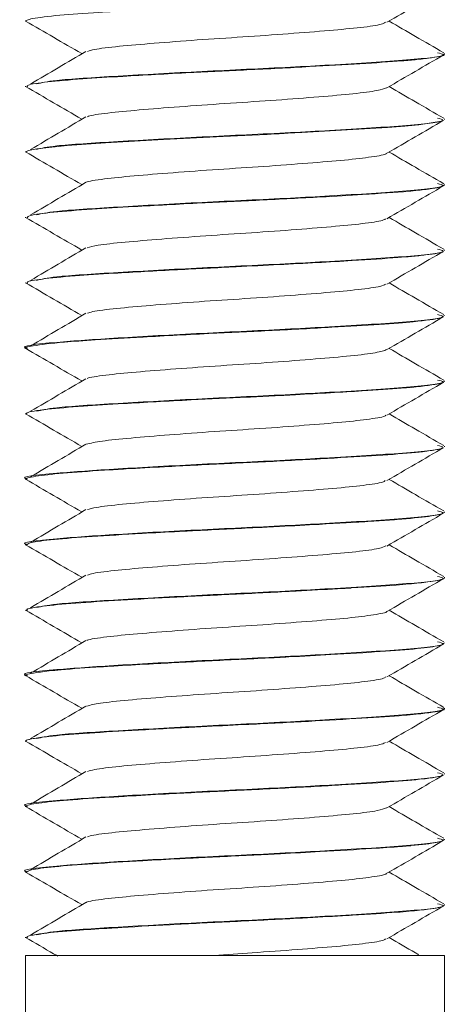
# Model space of a CAD drawing. Header units: millimetres. Extents: x 232 to 1296, y -47 to 1176.
# Tile 19 of 32: x 649.38 to 657.51, y 629.05 to 647.85. Entities that reach past the tile are written whole.
import ezdxf

# ---------------------------------------------------------------- set-up
doc = ezdxf.new("R2010")
doc.units = ezdxf.units.MM

msp = doc.modelspace()

# ---------------------------------------------------------------- linework, layer by layer
at = {"color": 7, "linetype": 'Continuous', "lineweight": 15}
for p, q in [((649.492, 647.831), (649.492, 647.822)), ((657.492, 647.197), (657.492, 647.207)), ((649.492, 646.581), (649.492, 646.572)), ((657.492, 645.946), (657.492, 645.957)), ((649.492, 645.331), (649.492, 645.322)), ((657.492, 644.696), (657.492, 644.707)), ((649.492, 644.081), (649.492, 644.072)), ((657.492, 643.447), (657.492, 643.457)), ((649.492, 642.831), (649.492, 642.822)), ((657.492, 642.196), (657.492, 642.207)), ((649.492, 641.581), (649.492, 641.572)), ((657.492, 640.947), (657.492, 640.957)), ((649.492, 640.331), (649.492, 640.322)), ((657.492, 639.696), (657.492, 639.707)), ((649.492, 639.081), (649.492, 639.071)), ((657.492, 638.446), (657.492, 638.457)), ((649.492, 637.831), (649.492, 637.822)), ((657.492, 637.196), (657.492, 637.207)), ((649.492, 636.581), (649.492, 636.571)), ((657.492, 635.946), (657.492, 635.957)), ((649.492, 635.331), (649.492, 635.322)), ((657.492, 634.697), (657.492, 634.707)), ((649.492, 634.081), (649.492, 634.071)), ((657.492, 633.446), (657.492, 633.457)), ((649.492, 632.831), (649.492, 632.821)), ((657.492, 632.196), (657.492, 632.207)), ((649.492, 631.581), (649.492, 631.572)), ((657.492, 630.946), (657.492, 630.957)), ((649.492, 630.331), (649.492, 630.321)), ((649.492, 629.987), (649.492, 627.987)), ((657.492, 629.987), (649.492, 629.987)), ((657.492, 627.987), (657.492, 629.987))]:
    msp.add_line(p, q, dxfattribs=at)
at = {"color": 7, "linetype": 'Continuous', "lineweight": 15, "flags": 128}
msp.add_lwpolyline([(649.517, 645.322), (649.499, 645.333), (649.552, 645.355), (649.708, 645.387), (650.291, 645.45), (651.022, 645.501), (652.131, 645.565), (653.265, 645.623), (653.82, 645.65), (654.109, 645.664), (654.259, 645.672), (654.336, 645.676), (654.375, 645.678), (654.394, 645.679), (654.399, 645.679), (654.401, 645.679), (654.402, 645.679), (654.403, 645.679), (654.403, 645.679), (654.403, 645.679), (654.404, 645.679), (654.404, 645.679), (654.404, 645.679), (654.404, 645.679), (654.408, 645.679), (654.414, 645.68), (654.434, 645.681), (654.506, 645.684), (654.773, 645.699), (655.529, 645.741), (656.404, 645.796), (656.737, 645.821), (657.004, 645.847), (657.436, 645.914), (657.446, 645.928)], dxfattribs=at)
at = {"color": 7, "linetype": 'Continuous', "lineweight": 15}
for points, knots in [([(649.492, 647.822), (649.498, 647.829), (649.51, 647.846), (649.666, 647.885), (650.076, 647.937), (650.931, 647.997), (652.007, 648.059), (653.157, 648.118), (654.254, 648.171), (655.317, 648.227), (656.117, 648.276), (656.604, 648.31), (657.059, 648.349), (657.401, 648.39), (657.43, 648.42), (657.438, 648.428)], [0, 0, 0, 0, 0.040479, 0.087764, 0.191102, 0.283736, 0.402419, 0.491041, 0.570589, 0.671036, 0.763322, 0.809169, 0.847745, 0.959299, 1, 1, 1, 1]), ([(656.396, 647.803), (656.576, 647.907), (656.935, 648.116), (657.295, 648.324), (657.474, 648.429)], [0, 0, 0, 0, 0.499762, 1, 1, 1, 1]), ([(649.494, 647.828), (649.673, 647.725), (650.03, 647.517), (650.387, 647.309), (650.566, 647.205)], [0, 0, 0, 0, 0.500071, 1, 1, 1, 1]), ([(656.366, 647.803), (656.348, 647.791), (656.298, 647.759), (655.924, 647.704), (655.315, 647.647), (654.529, 647.585), (653.651, 647.524), (652.757, 647.466), (651.931, 647.402), (651.256, 647.345), (650.813, 647.292), (650.715, 647.26), (650.678, 647.248)], [0, 0, 0, 0, 0.066668, 0.176474, 0.283818, 0.393349, 0.502302, 0.61002, 0.719931, 0.827542, 0.936631, 1, 1, 1, 1]), ([(657.479, 647.222), (657.299, 647.326), (656.952, 647.527), (656.604, 647.729), (656.437, 647.826)], [0, 0, 0, 0, 0.517498, 1, 1, 1, 1]), ([(649.529, 646.572), (649.525, 646.582), (649.515, 646.612), (649.871, 646.665), (650.511, 646.72), (651.434, 646.777), (652.527, 646.838), (653.77, 646.897), (654.898, 646.954), (655.917, 647.013), (656.577, 647.056), (657.006, 647.095), (657.33, 647.136), (657.522, 647.171), (657.476, 647.193), (657.469, 647.197)], [0, 0, 0, 0, 0.0531663, 0.1486207, 0.241127, 0.3204085, 0.4316048, 0.5181569, 0.6156884, 0.7033976, 0.793163, 0.8352695, 0.8886623, 0.9831755, 1, 1, 1, 1]), ([(650.648, 647.248), (650.472, 647.144), (650.12, 646.937), (649.767, 646.729), (649.59, 646.625)], [0, 0, 0, 0, 0.499924, 1, 1, 1, 1]), ([(657.363, 647.223), (657.413, 647.211), (657.591, 647.165), (656.872, 647.083), (655.67, 647.008), (654.282, 646.931), (652.831, 646.865), (651.222, 646.775), (650.013, 646.7), (649.799, 646.649), (649.706, 646.626)], [0, 0, 0, 0, 0.0652021, 0.2310061, 0.3946353, 0.4613551, 0.6036237, 0.7482807, 0.8904596, 1, 1, 1, 1]), ([(656.396, 646.553), (656.576, 646.657), (656.935, 646.866), (657.295, 647.074), (657.474, 647.179)], [0, 0, 0, 0, 0.4997627, 1, 1, 1, 1]), ([(649.494, 646.578), (649.673, 646.475), (650.03, 646.267), (650.387, 646.059), (650.566, 645.955)], [0, 0, 0, 0, 0.500071, 1, 1, 1, 1]), ([(657.479, 645.972), (657.299, 646.076), (656.952, 646.277), (656.604, 646.479), (656.437, 646.576)], [0, 0, 0, 0, 0.517498, 1, 1, 1, 1]), ([(656.386, 646.554), (656.34, 646.536), (656.242, 646.498), (655.779, 646.438), (655.114, 646.381), (654.298, 646.317), (653.407, 646.259), (652.524, 646.199), (651.727, 646.136), (651.107, 646.079), (650.745, 646.031), (650.688, 646.005), (650.675, 645.998)], [0, 0, 0, 0, 0.097425, 0.206741, 0.314165, 0.424026, 0.531994, 0.640622, 0.750295, 0.857589, 0.967257, 1, 1, 1, 1]), ([(650.648, 645.998), (650.472, 645.894), (650.12, 645.687), (649.767, 645.479), (649.59, 645.375)], [0, 0, 0, 0, 0.499924, 1, 1, 1, 1]), ([(657.363, 645.973), (657.413, 645.961), (657.591, 645.915), (656.872, 645.833), (655.67, 645.758), (654.282, 645.681), (652.831, 645.615), (651.222, 645.525), (650.013, 645.45), (649.799, 645.399), (649.706, 645.376)], [0, 0, 0, 0, 0.0652021, 0.2310061, 0.3946353, 0.4613551, 0.6036237, 0.7482807, 0.8904596, 1, 1, 1, 1]), ([(656.396, 645.303), (656.576, 645.407), (656.935, 645.616), (657.295, 645.824), (657.474, 645.929)], [0, 0, 0, 0, 0.4997627, 1, 1, 1, 1]), ([(649.494, 645.328), (649.673, 645.225), (650.03, 645.017), (650.387, 644.809), (650.566, 644.705)], [0, 0, 0, 0, 0.500071, 1, 1, 1, 1]), ([(656.38, 645.303), (656.38, 645.3), (656.381, 645.278), (656.127, 645.232), (655.624, 645.173), (654.902, 645.114), (654.061, 645.05), (653.162, 644.994), (652.298, 644.931), (651.534, 644.87), (650.978, 644.813), (650.681, 644.769), (650.652, 644.749), (650.652, 644.749)], [0, 0, 0, 0, 0.015489, 0.125528, 0.234309, 0.342723, 0.452862, 0.560533, 0.670252, 0.779637, 0.887523, 0.997725, 1, 1, 1, 1]), ([(657.479, 644.722), (657.299, 644.826), (656.952, 645.027), (656.604, 645.229), (656.437, 645.326)], [0, 0, 0, 0, 0.517498, 1, 1, 1, 1]), ([(649.53, 644.072), (649.534, 644.086), (649.542, 644.12), (649.983, 644.177), (650.687, 644.231), (651.649, 644.289), (652.759, 644.35), (654.002, 644.408), (655.063, 644.463), (656.049, 644.521), (656.728, 644.567), (657.116, 644.608), (657.276, 644.631), (657.438, 644.659), (657.466, 644.68), (657.49, 644.696)], [0, 0, 0, 0, 0.070427, 0.167887, 0.261418, 0.339913, 0.448954, 0.537034, 0.634025, 0.708319, 0.810059, 0.86663, 0.898686, 0.916455, 1, 1, 1, 1]), ([(650.648, 644.748), (650.472, 644.644), (650.12, 644.437), (649.767, 644.229), (649.59, 644.125)], [0, 0, 0, 0, 0.499924, 1, 1, 1, 1]), ([(657.363, 644.723), (657.413, 644.711), (657.591, 644.665), (656.872, 644.583), (655.67, 644.508), (654.282, 644.431), (652.831, 644.365), (651.222, 644.275), (650.013, 644.2), (649.799, 644.149), (649.706, 644.126)], [0, 0, 0, 0, 0.0652021, 0.2310061, 0.3946353, 0.4613551, 0.6036237, 0.7482807, 0.8904596, 1, 1, 1, 1]), ([(656.396, 644.053), (656.576, 644.157), (656.935, 644.366), (657.295, 644.574), (657.474, 644.679)], [0, 0, 0, 0, 0.499763, 1, 1, 1, 1]), ([(649.494, 644.078), (649.673, 643.975), (650.03, 643.767), (650.387, 643.559), (650.566, 643.455)], [0, 0, 0, 0, 0.5000706, 1, 1, 1, 1]), ([(656.365, 644.053), (656.358, 644.045), (656.333, 644.017), (656.013, 643.965), (655.445, 643.908), (654.684, 643.846), (653.818, 643.784), (652.921, 643.727), (652.076, 643.664), (651.367, 643.605), (650.863, 643.55), (650.728, 643.514), (650.669, 643.498)], [0, 0, 0, 0, 0.045743, 0.155651, 0.263266, 0.372339, 0.48178, 0.589157, 0.698998, 0.807147, 0.915612, 1, 1, 1, 1]), ([(657.479, 643.472), (657.299, 643.576), (656.952, 643.777), (656.604, 643.979), (656.437, 644.076)], [0, 0, 0, 0, 0.517499, 1, 1, 1, 1]), ([(649.536, 642.822), (649.526, 642.83), (649.498, 642.856), (649.792, 642.904), (650.357, 642.96), (651.244, 643.015), (652.312, 643.076), (653.415, 643.13), (654.571, 643.187), (655.682, 643.248), (656.466, 643.299), (656.894, 643.335), (657.25, 643.373), (657.496, 643.412), (657.466, 643.439), (657.458, 643.447)], [0, 0, 0, 0, 0.0439641, 0.1278147, 0.2237193, 0.3045142, 0.4118716, 0.5020232, 0.5675636, 0.6889032, 0.7836493, 0.8192724, 0.8638655, 0.9645751, 1, 1, 1, 1]), ([(650.648, 643.498), (650.472, 643.394), (650.12, 643.187), (649.767, 642.979), (649.59, 642.875)], [0, 0, 0, 0, 0.499923, 1, 1, 1, 1]), ([(657.363, 643.473), (657.413, 643.461), (657.591, 643.415), (656.872, 643.333), (655.67, 643.258), (654.282, 643.181), (652.831, 643.115), (651.222, 643.025), (650.013, 642.95), (649.799, 642.899), (649.706, 642.876)], [0, 0, 0, 0, 0.065202, 0.231006, 0.394635, 0.461355, 0.603624, 0.748281, 0.89046, 1, 1, 1, 1]), ([(656.396, 642.803), (656.576, 642.907), (656.935, 643.116), (657.295, 643.324), (657.474, 643.429)], [0, 0, 0, 0, 0.499762, 1, 1, 1, 1]), ([(649.494, 642.828), (649.673, 642.725), (650.03, 642.517), (650.387, 642.309), (650.566, 642.205)], [0, 0, 0, 0, 0.5000706, 1, 1, 1, 1]), ([(657.479, 642.222), (657.299, 642.326), (656.952, 642.527), (656.604, 642.729), (656.437, 642.826)], [0, 0, 0, 0, 0.517497, 1, 1, 1, 1]), ([(656.37, 642.804), (656.344, 642.79), (656.281, 642.755), (655.88, 642.699), (655.253, 642.642), (654.457, 642.579), (653.574, 642.519), (652.683, 642.461), (651.866, 642.397), (651.207, 642.34), (650.791, 642.289), (650.707, 642.258), (650.68, 642.248)], [0, 0, 0, 0, 0.07634, 0.186035, 0.293343, 0.403022, 0.51169, 0.619651, 0.729532, 0.836982, 0.946296, 1, 1, 1, 1]), ([(657.363, 642.223), (657.413, 642.211), (657.591, 642.165), (656.872, 642.083), (655.67, 642.008), (654.281, 641.931), (652.84, 641.865), (651.188, 641.775), (649.964, 641.688), (649.354, 641.621), (649.519, 641.584), (649.532, 641.581)], [0, 0, 0, 0, 0.060678, 0.214979, 0.367255, 0.429346, 0.561743, 0.696364, 0.828678, 0.986307, 1, 1, 1, 1]), ([(649.494, 641.572), (649.493, 641.572), (649.444, 641.59), (649.636, 641.63), (650.094, 641.688), (650.853, 641.742), (651.797, 641.798), (652.983, 641.861), (654.239, 641.919), (655.342, 641.979), (656.128, 642.027), (656.614, 642.06), (657.077, 642.101), (657.44, 642.148), (657.465, 642.183), (657.475, 642.196)], [0, 0, 0, 0, 0.00131, 0.087448, 0.197074, 0.267796, 0.355488, 0.466903, 0.55686, 0.6529, 0.741951, 0.785154, 0.824508, 0.935548, 1, 1, 1, 1]), ([(650.648, 642.248), (650.472, 642.144), (650.12, 641.937), (649.767, 641.729), (649.59, 641.625)], [0, 0, 0, 0, 0.499925, 1, 1, 1, 1]), ([(656.396, 641.553), (656.576, 641.657), (656.935, 641.866), (657.295, 642.074), (657.474, 642.179)], [0, 0, 0, 0, 0.499762, 1, 1, 1, 1]), ([(649.494, 641.578), (649.673, 641.475), (650.03, 641.267), (650.387, 641.059), (650.566, 640.955)], [0, 0, 0, 0, 0.500072, 1, 1, 1, 1]), ([(656.396, 641.554), (656.339, 641.534), (656.223, 641.494), (655.73, 641.433), (655.049, 641.375), (654.224, 641.312), (653.329, 641.254), (652.452, 641.193), (651.665, 641.131), (651.064, 641.074), (650.724, 641.027), (650.678, 641.003), (650.67, 640.999)], [0, 0, 0, 0, 0.107017, 0.216113, 0.323695, 0.433594, 0.541316, 0.650236, 0.759767, 0.867094, 0.97688, 1, 1, 1, 1]), ([(657.479, 640.972), (657.299, 641.076), (656.952, 641.277), (656.604, 641.479), (656.437, 641.577)], [0, 0, 0, 0, 0.517498, 1, 1, 1, 1]), ([(649.509, 640.322), (649.509, 640.329), (649.506, 640.359), (649.837, 640.412), (650.52, 640.471), (651.449, 640.528), (652.541, 640.589), (653.531, 640.635), (654.199, 640.668), (654.967, 640.709), (655.862, 640.759), (656.791, 640.82), (657.303, 640.88), (657.515, 640.923), (657.474, 640.943), (657.466, 640.947)], [0, 0, 0, 0, 0.0389699, 0.1490449, 0.2425883, 0.3217344, 0.4330797, 0.518913, 0.556816, 0.5938638, 0.708041, 0.7920909, 0.903865, 0.9814534, 1, 1, 1, 1]), ([(650.648, 640.998), (650.472, 640.894), (650.12, 640.687), (649.767, 640.479), (649.59, 640.375)], [0, 0, 0, 0, 0.499924, 1, 1, 1, 1]), ([(657.363, 640.973), (657.413, 640.961), (657.591, 640.915), (656.872, 640.833), (655.67, 640.758), (654.282, 640.681), (652.831, 640.615), (651.222, 640.525), (650.013, 640.45), (649.799, 640.399), (649.706, 640.376)], [0, 0, 0, 0, 0.065202, 0.231006, 0.394635, 0.461355, 0.603624, 0.748281, 0.89046, 1, 1, 1, 1]), ([(656.396, 640.303), (656.576, 640.407), (656.935, 640.616), (657.295, 640.824), (657.474, 640.929)], [0, 0, 0, 0, 0.499763, 1, 1, 1, 1]), ([(649.494, 640.328), (649.673, 640.225), (650.03, 640.017), (650.387, 639.809), (650.566, 639.705)], [0, 0, 0, 0, 0.500071, 1, 1, 1, 1]), ([(656.373, 640.303), (656.372, 640.298), (656.366, 640.274), (656.093, 640.227), (655.569, 640.168), (654.834, 640.108), (653.985, 640.045), (653.086, 639.989), (652.226, 639.926), (651.485, 639.865), (650.914, 639.808), (650.737, 639.767), (650.649, 639.747)], [0, 0, 0, 0, 0.024958, 0.134778, 0.242923, 0.351358, 0.461099, 0.5684, 0.67798, 0.786794, 0.89459, 1, 1, 1, 1]), ([(657.479, 639.722), (657.299, 639.826), (656.952, 640.027), (656.604, 640.229), (656.437, 640.326)], [0, 0, 0, 0, 0.517499, 1, 1, 1, 1]), ([(657.363, 639.723), (657.413, 639.711), (657.591, 639.665), (656.872, 639.583), (655.67, 639.508), (654.281, 639.431), (652.84, 639.365), (651.188, 639.275), (649.964, 639.188), (649.354, 639.121), (649.519, 639.084), (649.532, 639.081)], [0, 0, 0, 0, 0.060678, 0.214979, 0.367255, 0.429346, 0.561743, 0.696364, 0.828678, 0.986307, 1, 1, 1, 1]), ([(649.509, 639.071), (649.504, 639.075), (649.479, 639.098), (649.698, 639.142), (650.246, 639.201), (650.836, 639.24), (651.247, 639.265), (651.575, 639.285), (652.245, 639.322), (653.281, 639.375), (654.452, 639.43), (655.54, 639.491), (656.457, 639.546), (657.054, 639.598), (657.321, 639.637), (657.448, 639.662), (657.444, 639.674), (657.443, 639.678)], [0, 0, 0, 0, 0.0207223, 0.116358, 0.2114854, 0.3066052, 0.3167677, 0.3362462, 0.4030497, 0.4985471, 0.5930156, 0.6894485, 0.7840339, 0.8793924, 0.9422682, 0.9759057, 1, 1, 1, 1]), ([(650.648, 639.748), (650.472, 639.644), (650.12, 639.437), (649.767, 639.229), (649.59, 639.125)], [0, 0, 0, 0, 0.499924, 1, 1, 1, 1]), ([(656.396, 639.053), (656.576, 639.157), (656.935, 639.366), (657.295, 639.574), (657.474, 639.679)], [0, 0, 0, 0, 0.499762, 1, 1, 1, 1]), ([(649.494, 639.078), (649.673, 638.975), (650.03, 638.767), (650.387, 638.559), (650.566, 638.455)], [0, 0, 0, 0, 0.5000706, 1, 1, 1, 1]), ([(656.364, 639.053), (656.353, 639.043), (656.317, 639.013), (655.973, 638.96), (655.386, 638.903), (654.613, 638.841), (653.741, 638.779), (652.845, 638.722), (652.009, 638.659), (651.315, 638.601), (650.84, 638.546), (650.722, 638.512), (650.674, 638.498)], [0, 0, 0, 0, 0.05536, 0.165244, 0.272702, 0.382009, 0.491248, 0.598749, 0.708646, 0.816515, 0.92529, 1, 1, 1, 1]), ([(657.479, 638.472), (657.299, 638.576), (656.952, 638.777), (656.604, 638.979), (656.437, 639.076)], [0, 0, 0, 0, 0.517497, 1, 1, 1, 1]), ([(650.648, 638.498), (650.472, 638.394), (650.12, 638.187), (649.767, 637.979), (649.59, 637.875)], [0, 0, 0, 0, 0.499923, 1, 1, 1, 1]), ([(657.363, 638.473), (657.413, 638.461), (657.591, 638.415), (656.872, 638.333), (655.67, 638.258), (654.281, 638.181), (652.84, 638.115), (651.188, 638.025), (649.964, 637.938), (649.354, 637.871), (649.519, 637.834), (649.532, 637.831)], [0, 0, 0, 0, 0.060678, 0.214979, 0.367255, 0.429346, 0.561743, 0.696364, 0.828678, 0.986307, 1, 1, 1, 1]), ([(649.515, 637.822), (649.528, 637.837), (649.556, 637.871), (649.998, 637.929), (650.727, 637.984), (651.584, 638.035), (652.315, 638.075), (653.07, 638.114), (653.643, 638.141), (654.145, 638.166), (654.529, 638.185), (655.231, 638.223), (655.956, 638.266), (656.507, 638.302), (656.974, 638.341), (657.399, 638.391), (657.459, 638.428), (657.488, 638.446)], [0, 0, 0, 0, 0.0758216, 0.1693652, 0.2611066, 0.3536193, 0.4144021, 0.4472361, 0.5385361, 0.5493466, 0.5685344, 0.6319511, 0.7248278, 0.7703218, 0.8165215, 0.9100362, 1, 1, 1, 1]), ([(656.396, 637.803), (656.576, 637.907), (656.935, 638.116), (657.295, 638.324), (657.474, 638.429)], [0, 0, 0, 0, 0.499762, 1, 1, 1, 1]), ([(649.494, 637.828), (649.673, 637.725), (650.03, 637.517), (650.387, 637.309), (650.566, 637.205)], [0, 0, 0, 0, 0.500072, 1, 1, 1, 1]), ([(656.376, 637.804), (656.342, 637.788), (656.263, 637.752), (655.835, 637.694), (655.19, 637.637), (654.384, 637.574), (653.497, 637.514), (652.61, 637.455), (651.801, 637.392), (651.16, 637.335), (650.77, 637.285), (650.699, 637.257), (650.679, 637.248)], [0, 0, 0, 0, 0.086035, 0.195578, 0.302907, 0.412694, 0.521037, 0.629297, 0.739106, 0.846451, 0.955952, 1, 1, 1, 1]), ([(657.479, 637.222), (657.299, 637.326), (656.952, 637.527), (656.604, 637.729), (656.437, 637.827)], [0, 0, 0, 0, 0.517498, 1, 1, 1, 1]), ([(649.532, 636.571), (649.519, 636.579), (649.501, 636.589), (649.545, 636.603), (649.616, 636.623), (649.847, 636.661), (650.405, 636.713), (651.291, 636.768), (652.358, 636.829), (653.524, 636.885), (654.581, 636.937), (655.273, 636.976), (655.6, 636.995), (655.686, 637), (655.711, 637.002), (656.036, 637.021), (656.429, 637.046), (656.89, 637.084), (657.263, 637.124), (657.429, 637.157), (657.471, 637.177), (657.477, 637.18), (657.488, 637.186), (657.488, 637.192), (657.487, 637.196)], [0, 0, 0, 0, 0.038978, 0.049725, 0.068893, 0.132402, 0.225272, 0.316738, 0.410257, 0.502271, 0.594494, 0.662832, 0.680894, 0.685883, 0.687367, 0.688177, 0.779557, 0.811656, 0.872791, 0.965875, 0.967417, 0.970147, 0.979169, 1, 1, 1, 1]), ([(650.648, 637.248), (650.472, 637.144), (650.12, 636.937), (649.767, 636.729), (649.59, 636.625)], [0, 0, 0, 0, 0.499924, 1, 1, 1, 1]), ([(657.363, 637.223), (657.413, 637.211), (657.591, 637.165), (656.872, 637.083), (655.67, 637.008), (654.282, 636.931), (652.831, 636.865), (651.222, 636.775), (650.013, 636.7), (649.799, 636.649), (649.706, 636.626)], [0, 0, 0, 0, 0.065202, 0.231006, 0.394635, 0.461355, 0.603624, 0.748281, 0.89046, 1, 1, 1, 1]), ([(656.396, 636.553), (656.576, 636.657), (656.935, 636.866), (657.295, 637.074), (657.474, 637.179)], [0, 0, 0, 0, 0.499763, 1, 1, 1, 1]), ([(649.494, 636.578), (649.673, 636.475), (650.03, 636.267), (650.387, 636.059), (650.566, 635.955)], [0, 0, 0, 0, 0.500071, 1, 1, 1, 1]), ([(656.391, 636.553), (656.391, 636.552), (656.398, 636.532), (656.163, 636.489), (655.687, 636.428), (654.981, 636.37), (654.149, 636.307), (653.252, 636.249), (652.381, 636.188), (651.604, 636.126), (651.023, 636.069), (650.704, 636.023), (650.667, 636.001), (650.663, 635.999)], [0, 0, 0, 0, 0.004352, 0.114233, 0.223365, 0.331454, 0.441646, 0.549469, 0.658938, 0.768583, 0.876292, 0.986452, 1, 1, 1, 1]), ([(657.479, 635.972), (657.299, 636.076), (656.952, 636.277), (656.604, 636.479), (656.437, 636.576)], [0, 0, 0, 0, 0.517499, 1, 1, 1, 1]), ([(657.363, 635.973), (657.413, 635.961), (657.591, 635.915), (656.872, 635.833), (655.67, 635.758), (654.281, 635.681), (652.84, 635.615), (651.188, 635.525), (649.964, 635.438), (649.354, 635.371), (649.519, 635.334), (649.532, 635.331)], [0, 0, 0, 0, 0.060678, 0.214979, 0.367255, 0.429346, 0.561743, 0.696364, 0.828678, 0.986307, 1, 1, 1, 1]), ([(649.496, 635.322), (649.495, 635.322), (649.444, 635.341), (649.602, 635.371), (649.872, 635.411), (650.286, 635.452), (650.74, 635.484), (651.359, 635.522), (652.045, 635.561), (653.052, 635.613), (653.838, 635.651), (654.225, 635.67), (654.254, 635.671), (654.354, 635.677), (654.726, 635.696), (655.429, 635.734), (656.301, 635.787), (657.023, 635.843), (657.322, 635.886), (657.426, 635.911), (657.478, 635.925), (657.476, 635.938), (657.474, 635.946)], [0, 0, 0, 0, 0.002616, 0.087939, 0.152725, 0.188746, 0.280109, 0.312112, 0.37334, 0.465543, 0.557738, 0.558477, 0.559899, 0.564791, 0.582768, 0.651382, 0.743695, 0.835599, 0.929119, 0.938712, 0.957211, 1, 1, 1, 1]), ([(650.648, 635.998), (650.472, 635.894), (650.12, 635.687), (649.767, 635.479), (649.59, 635.375)], [0, 0, 0, 0, 0.499924, 1, 1, 1, 1]), ([(656.396, 635.303), (656.576, 635.407), (656.935, 635.616), (657.295, 635.824), (657.474, 635.929)], [0, 0, 0, 0, 0.499762, 1, 1, 1, 1]), ([(649.494, 635.328), (649.673, 635.225), (650.03, 635.017), (650.387, 634.809), (650.566, 634.705)], [0, 0, 0, 0, 0.5000706, 1, 1, 1, 1]), ([(656.368, 635.303), (656.365, 635.297), (656.351, 635.271), (656.058, 635.221), (655.513, 635.163), (654.766, 635.103), (653.908, 635.04), (653.01, 634.983), (652.156, 634.92), (651.43, 634.861), (650.89, 634.804), (650.733, 634.765), (650.659, 634.747)], [0, 0, 0, 0, 0.034507, 0.144391, 0.252259, 0.36101, 0.470637, 0.57794, 0.687663, 0.796188, 0.904265, 1, 1, 1, 1]), ([(657.479, 634.722), (657.299, 634.826), (656.952, 635.027), (656.604, 635.229), (656.437, 635.326)], [0, 0, 0, 0, 0.517499, 1, 1, 1, 1]), ([(650.648, 634.748), (650.472, 634.644), (650.12, 634.437), (649.767, 634.229), (649.59, 634.125)], [0, 0, 0, 0, 0.499923, 1, 1, 1, 1]), ([(649.497, 634.071), (649.495, 634.074), (649.489, 634.086), (649.528, 634.099), (649.588, 634.115), (649.682, 634.135), (649.953, 634.173), (650.569, 634.224), (651.498, 634.28), (652.27, 634.323), (652.766, 634.348), (653.144, 634.367), (653.88, 634.402), (654.917, 634.455), (655.945, 634.515), (656.594, 634.558), (657.019, 634.597), (657.332, 634.637), (657.528, 634.672), (657.476, 634.694), (657.469, 634.697)], [0, 0, 0, 0, 0.012186, 0.058226, 0.067724, 0.08652, 0.151901, 0.244212, 0.336139, 0.429669, 0.438956, 0.457354, 0.521386, 0.614187, 0.70743, 0.798719, 0.833022, 0.892303, 0.984908, 1, 1, 1, 1]), ([(657.363, 634.723), (657.413, 634.711), (657.591, 634.665), (656.872, 634.583), (655.67, 634.508), (654.282, 634.431), (652.831, 634.365), (651.222, 634.275), (650.013, 634.2), (649.799, 634.149), (649.706, 634.126)], [0, 0, 0, 0, 0.065202, 0.231006, 0.394635, 0.461355, 0.603624, 0.748281, 0.89046, 1, 1, 1, 1]), ([(656.396, 634.053), (656.576, 634.157), (656.935, 634.366), (657.295, 634.574), (657.474, 634.679)], [0, 0, 0, 0, 0.499762, 1, 1, 1, 1]), ([(649.494, 634.078), (649.673, 633.975), (650.03, 633.767), (650.387, 633.559), (650.566, 633.455)], [0, 0, 0, 0, 0.500072, 1, 1, 1, 1]), ([(656.366, 634.053), (656.348, 634.041), (656.301, 634.01), (655.932, 633.955), (655.325, 633.898), (654.542, 633.835), (653.664, 633.775), (652.77, 633.717), (651.942, 633.653), (651.264, 633.596), (650.817, 633.543), (650.716, 633.51), (650.678, 633.498)], [0, 0, 0, 0, 0.065003, 0.174823, 0.28218, 0.391681, 0.50068, 0.608361, 0.718274, 0.825917, 0.934964, 1, 1, 1, 1]), ([(657.479, 633.472), (657.299, 633.576), (656.952, 633.777), (656.604, 633.979), (656.437, 634.077)], [0, 0, 0, 0, 0.517498, 1, 1, 1, 1]), ([(657.363, 633.473), (657.413, 633.461), (657.591, 633.415), (656.872, 633.333), (655.67, 633.258), (654.281, 633.181), (652.84, 633.115), (651.188, 633.025), (649.964, 632.938), (649.354, 632.871), (649.519, 632.834), (649.532, 632.831)], [0, 0, 0, 0, 0.060678, 0.214979, 0.367255, 0.429346, 0.561743, 0.696364, 0.828678, 0.986307, 1, 1, 1, 1]), ([(649.51, 632.821), (649.505, 632.826), (649.48, 632.849), (649.705, 632.893), (650.258, 632.952), (650.849, 632.991), (651.259, 633.015), (651.588, 633.035), (652.261, 633.073), (653.3, 633.125), (654.47, 633.181), (655.557, 633.242), (656.47, 633.297), (657.062, 633.349), (657.325, 633.388), (657.45, 633.413), (657.446, 633.424), (657.444, 633.428)], [0, 0, 0, 0, 0.022239, 0.117914, 0.213029, 0.308137, 0.317856, 0.33719, 0.404599, 0.500051, 0.594554, 0.690987, 0.785531, 0.880936, 0.942985, 0.977431, 1, 1, 1, 1]), ([(650.648, 633.498), (650.472, 633.394), (650.12, 633.187), (649.767, 632.979), (649.59, 632.875)], [0, 0, 0, 0, 0.499924, 1, 1, 1, 1]), ([(656.396, 632.803), (656.576, 632.907), (656.935, 633.116), (657.295, 633.324), (657.474, 633.429)], [0, 0, 0, 0, 0.499763, 1, 1, 1, 1]), ([(649.494, 632.828), (649.673, 632.725), (650.03, 632.517), (650.387, 632.309), (650.566, 632.205)], [0, 0, 0, 0, 0.500071, 1, 1, 1, 1]), ([(656.384, 632.804), (656.34, 632.786), (656.245, 632.748), (655.787, 632.689), (655.125, 632.632), (654.311, 632.568), (653.42, 632.51), (652.537, 632.45), (651.738, 632.387), (651.115, 632.33), (650.749, 632.281), (650.69, 632.255), (650.676, 632.248)], [0, 0, 0, 0, 0.095749, 0.205101, 0.312507, 0.42236, 0.530378, 0.638955, 0.748652, 0.855948, 0.965596, 1, 1, 1, 1]), ([(657.479, 632.222), (657.299, 632.326), (656.952, 632.527), (656.604, 632.729), (656.437, 632.826)], [0, 0, 0, 0, 0.517499, 1, 1, 1, 1]), ([(657.363, 632.223), (657.413, 632.211), (657.591, 632.165), (656.872, 632.083), (655.67, 632.008), (654.281, 631.931), (652.84, 631.865), (651.188, 631.775), (649.964, 631.688), (649.354, 631.621), (649.519, 631.584), (649.532, 631.581)], [0, 0, 0, 0, 0.060678, 0.214979, 0.367255, 0.429346, 0.561743, 0.696364, 0.828678, 0.986307, 1, 1, 1, 1]), ([(649.514, 631.572), (649.528, 631.587), (649.559, 631.622), (650.008, 631.68), (650.741, 631.735), (651.598, 631.786), (652.33, 631.826), (653.085, 631.865), (653.661, 631.892), (654.161, 631.917), (654.545, 631.936), (655.246, 631.974), (656.039, 632.021), (656.547, 632.056), (656.764, 632.074), (656.827, 632.079), (657.06, 632.101), (657.403, 632.141), (657.459, 632.178), (657.486, 632.196)], [0, 0, 0, 0, 0.0773241, 0.1708709, 0.2625757, 0.3551358, 0.4151415, 0.4487392, 0.5400343, 0.5505903, 0.5696978, 0.6334769, 0.7263185, 0.7908681, 0.8091257, 0.8147386, 0.8180064, 0.911531, 1, 1, 1, 1]), ([(650.648, 632.248), (650.472, 632.144), (650.12, 631.937), (649.767, 631.729), (649.59, 631.625)], [0, 0, 0, 0, 0.499924, 1, 1, 1, 1]), ([(656.396, 631.553), (656.576, 631.657), (656.935, 631.866), (657.295, 632.074), (657.474, 632.179)], [0, 0, 0, 0, 0.499762, 1, 1, 1, 1]), ([(649.494, 631.578), (649.673, 631.475), (650.03, 631.267), (650.387, 631.059), (650.566, 630.955)], [0, 0, 0, 0, 0.5000706, 1, 1, 1, 1]), ([(656.382, 631.553), (656.382, 631.551), (656.384, 631.528), (656.132, 631.483), (655.633, 631.423), (654.914, 631.365), (654.074, 631.301), (653.175, 631.244), (652.31, 631.182), (651.544, 631.121), (650.985, 631.064), (650.684, 631.02), (650.655, 630.999), (650.654, 630.999)], [0, 0, 0, 0, 0.013848, 0.123867, 0.232702, 0.341064, 0.451214, 0.558903, 0.668588, 0.778014, 0.88587, 0.996068, 1, 1, 1, 1]), ([(657.479, 630.972), (657.299, 631.076), (656.952, 631.277), (656.604, 631.479), (656.437, 631.576)], [0, 0, 0, 0, 0.517499, 1, 1, 1, 1]), ([(650.648, 630.998), (650.472, 630.894), (650.12, 630.687), (649.767, 630.479), (649.59, 630.375)], [0, 0, 0, 0, 0.499923, 1, 1, 1, 1]), ([(657.363, 630.973), (657.413, 630.961), (657.591, 630.915), (656.872, 630.833), (655.67, 630.758), (654.282, 630.681), (652.831, 630.615), (651.222, 630.525), (650.013, 630.45), (649.799, 630.399), (649.706, 630.376)], [0, 0, 0, 0, 0.065202, 0.231006, 0.394635, 0.461355, 0.603624, 0.748281, 0.89046, 1, 1, 1, 1]), ([(649.532, 630.321), (649.519, 630.33), (649.502, 630.34), (649.548, 630.354), (649.62, 630.374), (649.854, 630.412), (650.355, 630.458), (650.891, 630.493), (651.201, 630.512), (651.623, 630.537), (652.377, 630.58), (653.542, 630.636), (654.592, 630.688), (655.278, 630.726), (655.602, 630.745), (655.697, 630.751), (656.044, 630.772), (656.44, 630.797), (656.9, 630.835), (657.266, 630.875), (657.478, 630.915), (657.482, 630.94), (657.483, 630.946)], [0, 0, 0, 0, 0.0404597, 0.0509494, 0.0700333, 0.1338897, 0.2267032, 0.2906576, 0.3090604, 0.3183822, 0.41189, 0.5038365, 0.5960911, 0.6626576, 0.6811528, 0.6866905, 0.6897533, 0.781098, 0.8128233, 0.8743458, 0.9673792, 1, 1, 1, 1]), ([(656.396, 630.303), (656.576, 630.407), (656.935, 630.616), (657.295, 630.824), (657.474, 630.929)], [0, 0, 0, 0, 0.499762, 1, 1, 1, 1]), ([(649.494, 630.328), (649.673, 630.225), (649.878, 630.105), (650.083, 629.986), (650.109, 629.971)], [0, 0, 0, 0, 0.871211, 1, 1, 1, 1]), ([(656.365, 630.303), (656.359, 630.295), (656.336, 630.267), (656.02, 630.216), (655.455, 630.158), (654.696, 630.097), (653.877, 630.039), (653.335, 630.003), (653.091, 629.987)], [0, 0, 0, 0, 0.077367, 0.270237, 0.459138, 0.650467, 0.842569, 1, 1, 1, 1]), ([(657.001, 629.999), (656.981, 630.011), (656.792, 630.12), (656.604, 630.229), (656.437, 630.327)], [0, 0, 0, 0, 0.109234, 1, 1, 1, 1])]:
    msp.add_open_spline(points, degree=3, knots=knots, dxfattribs=at)

doc.saveas('drawing.dxf')
